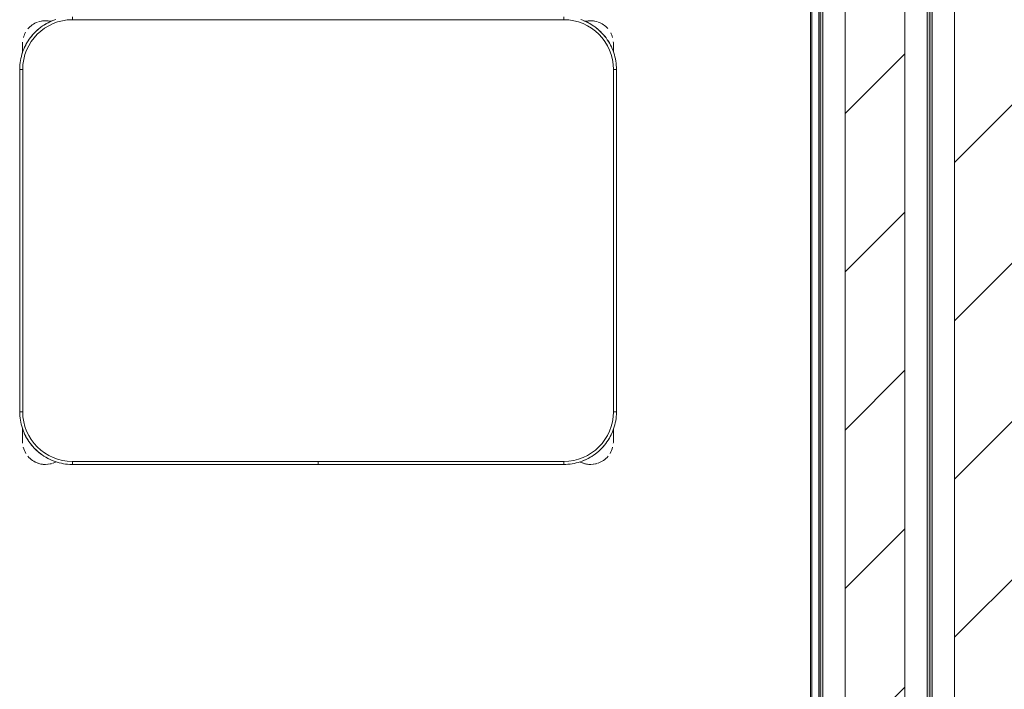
# Model space of a CAD drawing. Header units: metres. Extents: x 3 to 42.2, y -72.9 to -48.7.
# Tile 172 of 189: x 39.252 to 40.242, y -53.253 to -52.58. Entities that reach past the tile are written whole.
import ezdxf

# ---------------------------------------------------------------- set-up
doc = ezdxf.new("R2010")
doc.units = ezdxf.units.M
for name, color, linetype, lineweight in [('A-WALL', 7, 'Continuous', 18), ('A-WALL-PATT', 7, 'Continuous', 18), ('I-FURN', 7, 'Continuous', 18)]:
    doc.layers.add(name, color=color, linetype=linetype, lineweight=lineweight)
pattern_1 = [(50, (21.555, -62.929), (0.5465545, -0.047815), [0.05715, -0.62865]), (355, (21.555, -62.929), (-0.105728, 0.573166), [0.04572, -0.50292]), (100.451, (21.601, -62.933), (0.440828, 0.525349), [0.04857, -0.53427]), (46.184, (21.555, -62.776), (0.813237, -0.12613), [0.08573, -0.94298]), (96.636, (21.623, -62.787), (0.712212, 0.742287), [0.07286, -0.80141]), (351.184, (21.555, -62.776), (0.712217, 0.742274), [0.06858, -0.75438]), (21, (21.631, -62.814), (0.454846, -0.306795), [0.05715, -0.62865]), (326, (21.631, -62.814), (0.185405, 0.55256), [0.04572, -0.50292]), (71.451, (21.669, -62.84), (0.640251, 0.245763), [0.04857, -0.53427]), (37.5, (21.555, -62.929), (0.009261, 0.2536672), [0.02515, -0.47168, 0.02515, -0.48539, -0.50482]), (37.5, (21.555, -62.929), (0.009261, 0.2536672), [-1.007, 0.02515, -0.47968]), (7.5, (21.555, -62.929), (0.2004558, 0.300546), [0.02515, -0.26594, 0.02515, -0.46025, -0.1924]), (7.5, (21.555, -62.929), (0.2004558, 0.300546), [-0.77648, 0.02515, -0.16726]), (327.5, (21.385, -62.929), (0.4067682, -0.0171882), [0.02515, -0.16535, 0.02515, -0.56921, -0.78867]), (327.5, (21.385, -62.929), (0.4067682, -0.0171882), [-0.78486, 0.02515, -0.76352]), (317.5, (21.309, -62.929), (0.444383, 0.0762794), [0.02515, -0.2225, 0.02515, -0.36957, -0.56007]), (317.5, (21.309, -62.929), (0.444383, 0.0762794), [-0.64237, 0.02515, -0.53492])]
pattern_2 = [(45, (21.555, -62.929), (-0.0795495, 0.0795495), [])]

# ---------------------------------------------------------------- blocks, each defined once
blk = doc.blocks.new('ConjuntoParaAlunoTamanho6 - CJA06_ConjuntoParaAlunoTamanho6-V4-1PAV')
at = {"layer": 'I-FURN', "color": 253, "true_color": 0xaaaaaa}
for p, q in [((-0.247, 0.06497), (-0.247, 0.06197)), ((0.247, 0.06497), (0.247, 0.06197)), ((-0.29713, 0.03797), (-0.29713, 0.02828)), ((-0.29713, 0.02878), (-0.29713, 0.03797)), ((0.29687, 0.03797), (0.29687, 0.02961)), ((0.29687, 0.03299), (0.29687, 0.03797)), ((-0.3, 0.01197), (-0.3, -0.33203)), ((-0.3, 0.01197), (-0.297, 0.01197)), ((-0.3, 0.01197), (-0.3, -0.33203)), ((0.3, 0.01197), (0.297, 0.01197)), ((0.3, -0.33203), (0.3, 0.01197)), ((0.3, -0.33203), (0.3, 0.01197)), ((-0.3, -0.33203), (-0.297, -0.33203)), ((0.3, -0.33203), (0.297, -0.33203)), ((-0.29713, -0.34835), (-0.29713, -0.35394)), ((-0.29713, -0.34868), (-0.29713, -0.36203)), ((0.29687, -0.35394), (0.29687, -0.3492)), ((0.29687, -0.36203), (0.29687, -0.34961)), ((-0.29713, -0.35705), (-0.29713, -0.36203)), ((0.29687, -0.36203), (0.29687, -0.35705)), ((-0.247, -0.38503), (-0.247, -0.38203)), ((-0.247, -0.38503), (-0.00005, -0.38503)), ((-0.247, -0.38503), (-0.00005, -0.38503)), ((-0.00005, -0.38203), (-0.00005, -0.38503)), ((0.00005, -0.38503), (0.00005, -0.38203)), ((0.00005, -0.38503), (0.247, -0.38503)), ((0.00005, -0.38503), (0.247, -0.38503)), ((0.247, -0.38503), (0.247, -0.38203))]:
    blk.add_line(p, q, dxfattribs=at)
at = {"layer": 'I-FURN', "color": 253, "true_color": 0xaaaaaa, "flags": 128}
for points in [[(-0.26367, 0.06228), (-0.26567, 0.06157), (-0.26764, 0.06078), (-0.26957, 0.05992), (-0.27147, 0.05898), (-0.27333, 0.05796), (-0.27515, 0.05687), (-0.27693, 0.05571), (-0.27865, 0.05448), (-0.28033, 0.05318), (-0.28195, 0.05181), (-0.28351, 0.05038), (-0.28502, 0.04889), (-0.28647, 0.04734), (-0.28785, 0.04574), (-0.28917, 0.04407), (-0.29042, 0.04236), (-0.2916, 0.0406), (-0.29271, 0.0388), (-0.29374, 0.03695), (-0.29471, 0.03506), (-0.29559, 0.03313), (-0.2964, 0.03117), (-0.29713, 0.02918), (-0.29777, 0.02716), (-0.29834, 0.02512), (-0.29883, 0.02306), (-0.29923, 0.02097), (-0.29955, 0.01888), (-0.29978, 0.01677), (-0.29993, 0.01466), (-0.3, 0.01254), (-0.3, 0.01197)], [(0.247, 0.06197), (0.1235, 0.06197), (0, 0.06197), (-0.1235, 0.06197), (-0.247, 0.06197)], [(-0.247, 0.06197), (-0.1235, 0.06197), (0, 0.06197), (0.1235, 0.06197), (0.247, 0.06197)], [(0.3, 0.01197), (0.29996, 0.01409), (0.29983, 0.0162), (0.29962, 0.01831), (0.29932, 0.02041), (0.29894, 0.0225), (0.29848, 0.02456), (0.29794, 0.02661), (0.29731, 0.02864), (0.2966, 0.03064), (0.29582, 0.03261), (0.29495, 0.03454), (0.29401, 0.03644), (0.29299, 0.0383), (0.2919, 0.04012), (0.29074, 0.04189), (0.28951, 0.04362), (0.28821, 0.04529), (0.28685, 0.04691), (0.28542, 0.04848), (0.28393, 0.04999), (0.28238, 0.05143), (0.28077, 0.05282), (0.27911, 0.05413), (0.2774, 0.05538), (0.27564, 0.05656), (0.27383, 0.05767), (0.27198, 0.05871), (0.27009, 0.05967), (0.26816, 0.06056), (0.2662, 0.06136), (0.26421, 0.06209)], [(-0.29713, 0.03797), (-0.29713, 0.03796), (-0.29713, 0.03792), (-0.29713, 0.03785), (-0.29713, 0.03775), (-0.29713, 0.03763), (-0.29713, 0.03748), (-0.29713, 0.03731), (-0.29713, 0.03711), (-0.29713, 0.03688), (-0.29713, 0.03663), (-0.29713, 0.03635), (-0.29713, 0.03605), (-0.29713, 0.03572), (-0.29713, 0.03537), (-0.29713, 0.035), (-0.29713, 0.03461), (-0.29713, 0.03419), (-0.29713, 0.03375), (-0.29713, 0.03329), (-0.29713, 0.03282), (-0.29713, 0.03232), (-0.29713, 0.0318), (-0.29713, 0.03127), (-0.29713, 0.03072), (-0.29713, 0.03016), (-0.29713, 0.02958), (-0.29713, 0.02898)], [(0.29687, 0.03), (0.29687, 0.03057), (0.29687, 0.03112), (0.29687, 0.03166), (0.29687, 0.03218), (0.29687, 0.03268), (0.29687, 0.03317), (0.29687, 0.03363), (0.29687, 0.03407), (0.29687, 0.0345), (0.29687, 0.0349), (0.29687, 0.03528), (0.29687, 0.03563), (0.29687, 0.03596), (0.29687, 0.03627), (0.29687, 0.03656), (0.29687, 0.03682), (0.29687, 0.03705), (0.29687, 0.03726), (0.29687, 0.03744), (0.29687, 0.0376), (0.29687, 0.03772), (0.29687, 0.03783), (0.29687, 0.0379), (0.29687, 0.03795), (0.29687, 0.03797)], [(-0.297, 0.01197), (-0.297, -0.07403), (-0.297, -0.16003), (-0.297, -0.24603), (-0.297, -0.33203)], [(-0.297, -0.33203), (-0.297, -0.24603), (-0.297, -0.16003), (-0.297, -0.07403), (-0.297, 0.01197)], [(0.297, -0.33203), (0.297, -0.24603), (0.297, -0.16003), (0.297, -0.07403), (0.297, 0.01197)], [(0.297, 0.01197), (0.297, -0.07403), (0.297, -0.16003), (0.297, -0.24603), (0.297, -0.33203)], [(-0.3, -0.33203), (-0.29996, -0.33415), (-0.29983, -0.33627), (-0.29962, -0.33838), (-0.29932, -0.34048), (-0.29894, -0.34256), (-0.29848, -0.34463), (-0.29794, -0.34668), (-0.29731, -0.34871), (-0.2966, -0.3507), (-0.29582, -0.35267), (-0.29495, -0.35461), (-0.29401, -0.35651), (-0.29299, -0.35837), (-0.2919, -0.36019), (-0.29074, -0.36196), (-0.28951, -0.36368), (-0.28821, -0.36536), (-0.28685, -0.36698), (-0.28542, -0.36855), (-0.28393, -0.37005), (-0.28238, -0.3715), (-0.28077, -0.37288), (-0.27911, -0.3742), (-0.2774, -0.37545), (-0.27564, -0.37663), (-0.27383, -0.37774), (-0.27198, -0.37878), (-0.27009, -0.37974), (-0.26816, -0.38062), (-0.2662, -0.38143), (-0.26421, -0.38216), (-0.2622, -0.38281), (-0.26015, -0.38338), (-0.25809, -0.38386), (-0.25601, -0.38426), (-0.25391, -0.38458), (-0.25181, -0.38482), (-0.24969, -0.38497), (-0.24757, -0.38503), (-0.247, -0.38503)], [(0.247, -0.38503), (0.24912, -0.38499), (0.25124, -0.38486), (0.25334, -0.38465), (0.25544, -0.38436), (0.25753, -0.38398), (0.2596, -0.38351), (0.26165, -0.38297), (0.26367, -0.38234), (0.26567, -0.38164), (0.26764, -0.38085), (0.26957, -0.37999), (0.27147, -0.37904), (0.27333, -0.37803), (0.27515, -0.37694), (0.27693, -0.37578), (0.27865, -0.37454), (0.28033, -0.37324), (0.28195, -0.37188), (0.28351, -0.37045), (0.28502, -0.36896), (0.28647, -0.36741), (0.28785, -0.3658), (0.28917, -0.36414), (0.29042, -0.36243), (0.2916, -0.36067), (0.29271, -0.35886), (0.29374, -0.35701), (0.29471, -0.35512), (0.29559, -0.3532), (0.2964, -0.35124), (0.29713, -0.34925), (0.29777, -0.34723), (0.29834, -0.34519), (0.29883, -0.34312), (0.29923, -0.34104), (0.29955, -0.33895), (0.29978, -0.33684), (0.29993, -0.33472), (0.3, -0.33261), (0.3, -0.33203)], [(-0.29713, -0.34907), (-0.29713, -0.34973), (-0.29713, -0.35038), (-0.29713, -0.35102), (-0.29713, -0.35165), (-0.29713, -0.35227), (-0.29713, -0.35288), (-0.29713, -0.35348), (-0.29713, -0.35406), (-0.29713, -0.35463), (-0.29713, -0.35518), (-0.29713, -0.35572), (-0.29713, -0.35624), (-0.29713, -0.35674), (-0.29713, -0.35722), (-0.29713, -0.35769), (-0.29713, -0.35813), (-0.29713, -0.35855), (-0.29713, -0.35895), (-0.29713, -0.35933), (-0.29713, -0.35969), (-0.29713, -0.36002), (-0.29713, -0.36033), (-0.29713, -0.36061), (-0.29713, -0.36087), (-0.29713, -0.36111), (-0.29713, -0.36131), (-0.29713, -0.3615), (-0.29713, -0.36165), (-0.29713, -0.36178), (-0.29713, -0.36188), (-0.29713, -0.36196), (-0.29713, -0.36201), (-0.29713, -0.36203)], [(0.29687, -0.36203), (0.29687, -0.36201), (0.29687, -0.36197), (0.29687, -0.36191), (0.29687, -0.36181), (0.29687, -0.36169), (0.29687, -0.36154), (0.29687, -0.36137), (0.29687, -0.36117), (0.29687, -0.36094), (0.29687, -0.36069), (0.29687, -0.36041), (0.29687, -0.36011), (0.29687, -0.35978), (0.29687, -0.35943), (0.29687, -0.35906), (0.29687, -0.35866), (0.29687, -0.35825), (0.29687, -0.35781), (0.29687, -0.35735), (0.29687, -0.35687), (0.29687, -0.35638), (0.29687, -0.35586), (0.29687, -0.35533), (0.29687, -0.35478), (0.29687, -0.35421), (0.29687, -0.35363), (0.29687, -0.35304), (0.29687, -0.35244), (0.29687, -0.35182), (0.29687, -0.35119), (0.29687, -0.35055), (0.29687, -0.3499)], [(-0.247, -0.38203), (-0.1235, -0.38203), (0, -0.38203), (0.1235, -0.38203), (0.247, -0.38203)], [(-0.00005, -0.38203), (-0.06179, -0.38203), (-0.12353, -0.38203), (-0.18526, -0.38203), (-0.247, -0.38203)], [(0.247, -0.38203), (0.18526, -0.38203), (0.12352, -0.38203), (0.06179, -0.38203), (0.00005, -0.38203)]]:
    blk.add_lwpolyline(points, dxfattribs=at)
at = {"layer": 'I-FURN', "color": 253, "true_color": 0xaaaaaa}
for centre, radius, start, end in [((-0.247, 0.01197), 0.05, 90, 180), ((-0.247, 0.01197), 0.05, 90, 180), ((-0.27413, 0.03797), 0.023, 109.92744, 140.02309), ((-0.27413, 0.03797), 0.023, 76.78758, 108), ((-0.27413, 0.03797), 0.023, 76.40434, 104.46692), ((-0.247, 0.01197), 0.053, 112.5, 122.69993), ((0.247, 0.01197), 0.05, 360, 90), ((0.247, 0.01197), 0.05, 0, 90), ((0.247, 0.01197), 0.053, 57.30007, 67.5), ((0.247, 0.01197), 0.053, 57.30007, 67.5), ((0.27387, 0.03797), 0.023, 75.53308, 103.10319), ((0.27387, 0.03797), 0.023, 72, 102.57928), ((0.27387, 0.03797), 0.023, 41.01944, 70.30683), ((-0.247, 0.01197), 0.053, 127.1607, 143.14964), ((0.247, 0.01197), 0.053, 37.1607, 53.14964), ((0.247, 0.01197), 0.053, 37.1607, 53.14964), ((-0.27413, 0.03797), 0.023, 149.97621, 164.34498), ((-0.247, 0.01197), 0.053, 147.30007, 157.5), ((0.247, 0.01197), 0.053, 22.5, 32.69993), ((0.247, 0.01197), 0.053, 22.5, 32.69993), ((0.27387, 0.03797), 0.023, 15.73053, 28.0506), ((-0.27413, 0.03797), 0.023, 176.5669, 180), ((0.27387, 0.03797), 0.023, 360, 4.00915), ((-0.247, -0.33203), 0.05, 180, 270), ((-0.247, -0.33203), 0.05, 180, 270), ((0.247, -0.33203), 0.05, 270, 360), ((0.247, -0.33203), 0.05, 270, 0), ((-0.247, -0.33203), 0.053, 202.5, 212.69993), ((0.247, -0.33203), 0.053, 327.30007, 337.5), ((0.247, -0.33203), 0.053, 327.30007, 337.5), ((-0.27413, -0.36203), 0.023, 180, 184.41224), ((-0.247, -0.33203), 0.053, 217.1607, 233.14964), ((0.247, -0.33203), 0.053, 307.1607, 323.14964), ((0.247, -0.33203), 0.053, 307.1607, 323.14964), ((0.27387, -0.36203), 0.023, 355.58784, 360), ((-0.27413, -0.36203), 0.023, 194.46313, 211.29748), ((0.27387, -0.36203), 0.023, 328.70279, 345.53679), ((-0.27413, -0.36203), 0.023, 220.15845, 250.98921), ((-0.27413, -0.36203), 0.023, 241.29896, 288), ((-0.27413, -0.36203), 0.023, 255.53308, 284.46692), ((-0.247, -0.33203), 0.053, 237.30007, 247.5), ((-0.27413, -0.36203), 0.023, 289.64716, 297.85925), ((0.27387, -0.36203), 0.023, 242.37001, 250.98921), ((0.27387, -0.36203), 0.023, 243.53772, 288), ((0.247, -0.33203), 0.053, 292.5, 302.69993), ((0.247, -0.33203), 0.053, 292.5, 302.69993), ((0.27387, -0.36203), 0.023, 255.53308, 284.46692), ((0.27387, -0.36203), 0.023, 289.64716, 320.10645)]:
    blk.add_arc(centre, radius, start, end, dxfattribs=at)
blk = doc.blocks.new('4 GRE - ESCOLA DE CINEMA E AUDIOVISUAL CINE REX R07_rvt-1-1PAV')
at = {"layer": 'A-WALL-PATT', "true_color": 0xd4d4d4}
h = blk.add_hatch(dxfattribs=at)
h.set_pattern_fill('FP_2', color=254, style=0, pattern_type=2)
h.set_pattern_definition(pattern_2)
h.paths.add_polyline_path([(40.19234, -71.94194), (40.29234, -71.94194), (40.29234, -51.02045), (40.19234, -51.02045), (40.19234, -71.93857)])
h = blk.add_hatch(dxfattribs=at)
h.set_pattern_fill('FP_1', color=254, style=0, pattern_type=2)
h.set_pattern_definition(pattern_1)
h.paths.add_polyline_path([(40.16984, -71.94194), (40.16984, -51.17545), (40.1676, -51.17545), (40.16734, -71.94194)])
at = {"layer": 'A-WALL-PATT', "true_color": 0xeaeaea}
h = blk.add_hatch(dxfattribs=at)
h.set_pattern_fill('FP_21', color=254, style=0, pattern_type=2)
h.set_pattern_definition([(0, (21.555, -62.929), (0.381, 0.381), [0.1905, -0.5715]), (45, (21.65, -62.929), (-1.90495, 1.90495), []), (90, (21.65, -63.024), (-0.381, 0.381), [0.1905, -0.5715])])
h.paths.add_polyline_path([(40.05584, -63.74538), (40.05734, -63.74538), (40.05734, -61.48538), (40.05584, -61.48538), (40.05584, -63.7309)])
h.paths.add_polyline_path([(40.05584, -61.28538), (40.05734, -61.28538), (40.05734, -57.78609), (40.05584, -57.78609), (40.05584, -61.12376)])
h.paths.add_polyline_path([(40.05734, -57.58609), (40.05734, -54.49678), (40.05584, -54.49678), (40.05584, -57.58609)])
h.paths.add_polyline_path([(40.05584, -54.29678), (40.05734, -54.29678), (40.05734, -51.24612), (40.05584, -51.24612), (40.05584, -54.17138)])
at = {"layer": 'A-WALL-PATT', "true_color": 0xd4d4d4}
h = blk.add_hatch(dxfattribs=at)
h.set_pattern_fill('FP_1', color=254, style=0, pattern_type=2)
h.set_pattern_definition(pattern_1)
h.paths.add_polyline_path([(40.0597, -71.59331), (40.05984, -71.59331), (40.05984, -68.36288), (40.05734, -68.36288), (40.05734, -71.59331)])
h.paths.add_polyline_path([(40.05967, -68.16288), (40.05984, -68.16288), (40.05984, -68.16068), (40.05734, -68.16068), (40.05734, -68.16288)])
h.paths.add_polyline_path([(40.05734, -68.15218), (40.05984, -68.15218), (40.05984, -65.99307), (40.05734, -65.99307), (40.05734, -68.07613)])
h.paths.add_polyline_path([(40.05984, -65.86307), (40.05979, -63.94538), (40.05734, -63.94538), (40.05734, -65.86307)])
h.paths.add_polyline_path([(40.05734, -63.74538), (40.05984, -63.74538), (40.05984, -61.49538), (40.05734, -61.49538), (40.05734, -63.7309)])
h.paths.add_polyline_path([(40.05984, -61.48688), (40.05984, -61.48538), (40.05734, -61.48538), (40.05734, -61.48688)])
h.paths.add_polyline_path([(40.05734, -61.28538), (40.05984, -61.28538), (40.05984, -57.78609), (40.05734, -57.78609), (40.05734, -61.12376)])
h.paths.add_polyline_path([(40.05829, -57.58609), (40.05984, -57.58609), (40.05904, -54.49678), (40.05734, -54.49678), (40.05734, -57.58609)])
h.paths.add_polyline_path([(40.05984, -54.29678), (40.05982, -51.24612), (40.05734, -51.24612), (40.05734, -54.29678), (40.05908, -54.29678)])
h = blk.add_hatch(dxfattribs=at)
h.set_pattern_fill('FP_2', color=254, style=0, pattern_type=2)
h.set_pattern_definition(pattern_2)
h.paths.add_polyline_path([(40.14234, -71.59331), (40.14234, -68.36288), (40.08234, -68.36288), (40.08234, -71.59331), (40.14118, -71.59331)])
h.paths.add_polyline_path([(40.14234, -68.16288), (40.14234, -63.94538), (40.08234, -63.94538), (40.08252, -68.16288), (40.12121, -68.16288)])
h.paths.add_polyline_path([(40.14234, -63.74538), (40.14234, -61.48538), (40.08234, -61.48538), (40.08234, -63.74538), (40.09549, -63.74538)])
h.paths.add_polyline_path([(40.08351, -61.28538), (40.14234, -61.28538), (40.14234, -57.78609), (40.08234, -57.78609), (40.08234, -61.28538)])
h.paths.add_polyline_path([(40.14234, -57.58609), (40.14234, -54.49678), (40.08234, -54.49678), (40.08234, -57.58609), (40.10504, -57.58609)])
h.paths.add_polyline_path([(40.14234, -54.29678), (40.14193, -51.24612), (40.08234, -51.24612), (40.08234, -54.29678), (40.12418, -54.29678)])
h = blk.add_hatch(dxfattribs=at)
h.set_pattern_fill('FP_1', color=254, style=0, pattern_type=2)
h.set_pattern_definition(pattern_1)
h.paths.add_polyline_path([(40.16484, -71.59331), (40.16734, -71.59331), (40.16734, -68.36288), (40.16484, -68.36288), (40.16484, -71.16608)])
h.paths.add_polyline_path([(40.16484, -68.16288), (40.16734, -68.16288), (40.16734, -63.94538), (40.16484, -63.94538), (40.16484, -68.07613)])
h.paths.add_polyline_path([(40.16734, -63.74538), (40.16734, -61.48538), (40.16484, -61.48538), (40.16484, -63.74538)])
h.paths.add_polyline_path([(40.16734, -61.28538), (40.16734, -57.78609), (40.16484, -57.78609), (40.16484, -61.28538)])
h.paths.add_polyline_path([(40.16734, -57.58609), (40.16734, -54.49678), (40.16484, -54.49678), (40.16484, -57.58609)])
h.paths.add_polyline_path([(40.16484, -54.29678), (40.16734, -54.29678), (40.16734, -51.24612), (40.16484, -51.24612), (40.16484, -54.17138)])
at = {"layer": 'A-WALL', "color": 253, "true_color": 0xaaaaaa}
for p, q in [((40.16984, -51.17545), (40.16984, -71.94194)), ((40.19234, -51.17545), (40.19234, -71.94194)), ((40.05584, -54.29678), (40.05584, -51.24612)), ((40.05734, -51.24612), (40.05734, -54.29678)), ((40.05734, -54.29678), (40.05734, -51.24612)), ((40.05984, -54.29678), (40.05984, -51.24612)), ((40.08234, -54.29678), (40.08234, -51.24612)), ((40.14234, -54.29678), (40.14234, -51.24612)), ((40.16484, -54.29678), (40.16484, -51.24612)), ((40.16734, -51.24612), (40.16734, -54.29678)), ((40.16734, -54.29678), (40.16734, -51.24612)), ((40.04734, -51.25612), (40.04734, -54.28678)), ((40.04884, -54.28828), (40.04884, -51.25462))]:
    blk.add_line(p, q, dxfattribs=at)
at = {"layer": 'I-FURN', "color": 253, "lineweight": 18, "true_color": 0xaaaaaa}
blk.add_blockref('ConjuntoParaAlunoTamanho6 - CJA06_ConjuntoParaAlunoTamanho6-V4-1PAV', (39.55241, -52.64244), dxfattribs=at)

msp = doc.modelspace()

# ---------------------------------------------------------------- block references
at = {"lineweight": 5}
msp.add_blockref('4 GRE - ESCOLA DE CINEMA E AUDIOVISUAL CINE REX R07_rvt-1-1PAV', (0, 0), dxfattribs=at)

doc.saveas('drawing.dxf')
